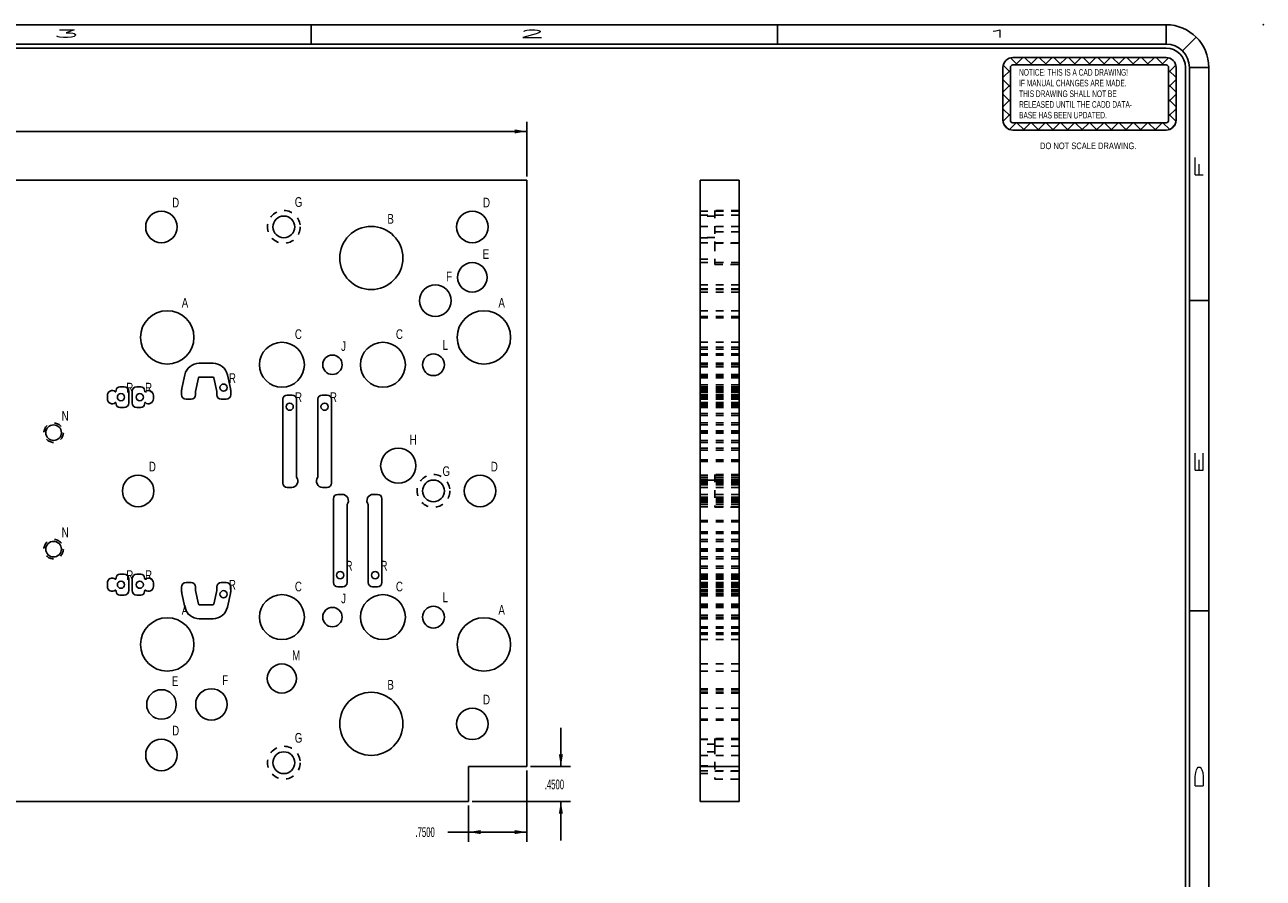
# Model space of a CAD drawing. Header units: inches. Extents: x 1802 to 2468, y -253 to -72.
# Tile 226 of 256: x 2051 to 2067, y -171 to -160. Entities that reach past the tile are written whole.
import ezdxf

# ---------------------------------------------------------------- set-up
doc = ezdxf.new("R2010")
doc.units = ezdxf.units.IN
doc.header["$LTSCALE"] = 0.5
doc.header["$MEASUREMENT"] = 0
doc.linetypes.add('HIDDEN', pattern=[0.225, 0.15, -0.075])
for name, color, linetype in [('DSS-M-S', 53, 'Continuous'), ('SID-M-D', 42, 'Continuous'), ('SID-M-H', 4, 'HIDDEN'), ('SID-M-M', 233, 'Continuous'), ('SID-M-S', 105, 'Continuous')]:
    doc.layers.add(name, color=color, linetype=linetype)
doc.styles.add('R', font='ROMAND.SHX')
doc.styles.add('SLDTEXTSTYLE0', font='TXT', dxfattribs={"width": 0.595745})
doc.styles.add('SLDTEXTSTYLE1', font='TXT', dxfattribs={"width": 0.744681})

# ---------------------------------------------------------------- blocks, each defined once
blk = doc.blocks.new('SW_NOTE_0')
at = {"layer": 'DSS-M-S', "color": 0, "insert": (0, 0.11), "char_height": 0.08504, "attachment_point": 1, "style": 'SLDTEXTSTYLE0'}
blk.add_mtext('RELEASED UNTIL THE CADD DATA-', dxfattribs=at)
blk = doc.blocks.new('SW_NOTE_0_1')
at = {"layer": 'DSS-M-S', "color": 0, "insert": (0, 0.11), "char_height": 0.08504, "attachment_point": 1, "style": 'SLDTEXTSTYLE0'}
blk.add_mtext('BASE HAS BEEN UPDATED.', dxfattribs=at)
blk = doc.blocks.new('SW_NOTE_0_2')
at = {"layer": 'DSS-M-S', "color": 0, "insert": (0.872, 0.11), "char_height": 0.08504, "attachment_point": 2, "style": 'SLDTEXTSTYLE1'}
blk.add_mtext('DO NOT SCALE DRAWING.', dxfattribs=at)
blk = doc.blocks.new('SW_NOTE_0_3')
at = {"layer": 'DSS-M-S', "color": 0, "insert": (0, 0.11), "char_height": 0.08504, "attachment_point": 1, "style": 'SLDTEXTSTYLE0'}
blk.add_mtext('THIS DRAWING SHALL NOT BE', dxfattribs=at)
blk = doc.blocks.new('SW_NOTE_0_4')
at = {"layer": 'DSS-M-S', "color": 0, "insert": (0, 0.11), "char_height": 0.08504, "attachment_point": 1, "style": 'SLDTEXTSTYLE0'}
blk.add_mtext('IF MANUAL CHANGES ARE MADE.', dxfattribs=at)
blk = doc.blocks.new('SW_NOTE_0_5')
at = {"layer": 'DSS-M-S', "color": 0, "insert": (0, 0.11), "char_height": 0.08504, "attachment_point": 1, "style": 'SLDTEXTSTYLE0'}
blk.add_mtext('NOTICE: THIS IS A CAD DRAWING!', dxfattribs=at)
blk = doc.blocks.new('DMBLK256')
at = {"layer": 'DSS-M-S', "color": 8}
for p, q in [((-0.89, 0.409), (-0.982, 0.501)), ((-0.949, 0.505), (1.022, 0.505)), ((-0.916, 0.409), (-0.82, 0.505)), ((-0.702, 0.409), (-0.798, 0.505)), ((-0.728, 0.409), (-0.633, 0.505)), ((-0.514, 0.409), (-0.61, 0.505)), ((-0.54, 0.409), (-0.445, 0.505)), ((-0.327, 0.409), (-0.422, 0.505)), ((-0.352, 0.409), (-0.257, 0.505)), ((-0.139, 0.409), (-0.234, 0.505)), ((-0.165, 0.409), (-0.069, 0.505)), ((0.049, 0.409), (-0.046, 0.505)), ((0.023, 0.409), (0.119, 0.505)), ((0.237, 0.409), (0.142, 0.505)), ((0.211, 0.409), (0.307, 0.505)), ((0.425, 0.409), (0.329, 0.505)), ((0.399, 0.409), (0.495, 0.505)), ((0.613, 0.409), (0.517, 0.505)), ((0.587, 0.409), (0.683, 0.505)), ((0.801, 0.409), (0.705, 0.505)), ((0.775, 0.409), (0.871, 0.505)), ((0.989, 0.409), (0.893, 0.505)), ((0.963, 0.409), (1.054, 0.501)), ((-1.077, -0.303), (-1.077, 0.377)), ((-1.077, 0.248), (-0.981, 0.344)), ((-0.981, 0.312), (-1.074, 0.405)), ((-0.981, -0.303), (-0.981, 0.377)), ((-0.949, 0.409), (1.022, 0.409)), ((1.054, 0.312), (1.147, 0.405)), ((1.054, 0.377), (1.054, -0.303)), ((1.15, 0.248), (1.054, 0.344)), ((1.15, 0.377), (1.15, -0.303)), ((-0.981, 0.124), (-1.077, 0.22)), ((1.054, 0.124), (1.15, 0.22)), ((-1.077, 0.06), (-0.981, 0.156)), ((-0.981, -0.064), (-1.077, 0.032)), ((1.15, 0.06), (1.054, 0.156)), ((1.054, -0.064), (1.15, 0.032)), ((-1.077, -0.128), (-0.981, -0.032)), ((-0.981, -0.251), (-1.077, -0.156)), ((1.15, -0.128), (1.054, -0.032)), ((1.054, -0.251), (1.15, -0.156)), ((-1.076, -0.315), (-0.981, -0.22)), ((1.149, -0.315), (1.054, -0.22)), ((-1.001, -0.42), (-1.066, -0.355)), ((-0.995, -0.422), (-0.908, -0.335)), ((1.022, -0.335), (-0.949, -0.335)), ((1.022, -0.431), (-0.949, -0.431)), ((-0.802, -0.431), (-0.898, -0.335)), ((-0.816, -0.431), (-0.721, -0.335)), ((-0.614, -0.431), (-0.71, -0.335)), ((-0.628, -0.431), (-0.533, -0.335)), ((-0.426, -0.431), (-0.522, -0.335)), ((-0.44, -0.431), (-0.345, -0.335)), ((-0.239, -0.431), (-0.334, -0.335)), ((-0.252, -0.431), (-0.157, -0.335)), ((-0.051, -0.431), (-0.146, -0.335)), ((-0.065, -0.431), (0.031, -0.335)), ((0.137, -0.431), (0.042, -0.335)), ((0.123, -0.431), (0.219, -0.335)), ((0.325, -0.431), (0.23, -0.335)), ((0.311, -0.431), (0.407, -0.335)), ((0.513, -0.431), (0.417, -0.335)), ((0.499, -0.431), (0.595, -0.335)), ((0.701, -0.431), (0.605, -0.335)), ((0.687, -0.431), (0.783, -0.335)), ((0.889, -0.431), (0.793, -0.335)), ((0.875, -0.431), (0.971, -0.335)), ((1.068, -0.422), (0.981, -0.335)), ((1.074, -0.42), (1.139, -0.355))]:
    blk.add_line(p, q, dxfattribs=at)
for centre, radius, start, end in [((-0.949, 0.377), 0.128, 90, 180), ((1.022, 0.377), 0.128, 0, 90), ((-0.949, 0.377), 0.0319, 90, 180), ((1.022, 0.377), 0.0319, 0, 90), ((-0.949, -0.303), 0.128, 180, 270), ((-0.949, -0.303), 0.0319, 180, 270), ((1.022, -0.303), 0.0319, 270, 0), ((1.022, -0.303), 0.128, 270, 0)]:
    blk.add_arc(centre, radius, start, end, dxfattribs=at)
at = {"layer": 'DSS-M-S', "color": 154}
for name, p in [('SW_NOTE_0_5', (-0.87, 0.246)), ('SW_NOTE_0_4', (-0.87, 0.108)), ('SW_NOTE_0_3', (-0.87, -0.029)), ('SW_NOTE_0', (-0.87, -0.167)), ('SW_NOTE_0_1', (-0.87, -0.305)), ('SW_NOTE_0_2', (-0.852, -0.7))]:
    blk.add_blockref(name, p, dxfattribs=at)
blk = doc.blocks.new('*U9')
at = {"layer": 'SID-M-D'}
blk.add_point((1.25, 22.55), dxfattribs=at)
at = {"layer": 'SID-M-S'}
for p, q in [((0, 22.55), (-34, 22.55)), ((-11, 22.55), (-11, 22.3)), ((-5, 22.55), (-5, 22.3)), ((0, 22.3), (0, 22.55)), ((0.212, 22.212), (0.389, 22.389)), ((0, 22.3), (-34, 22.3)), ((0, 22.25), (-34, 22.25)), ((0.25, 0), (0.25, 22)), ((0.3, 0), (0.3, 22)), ((0.3, 22), (0.55, 22)), ((0.55, 0), (0.55, 22)), ((0.3, 19), (0.55, 19)), ((0.3, 15), (0.55, 15))]:
    blk.add_line(p, q, dxfattribs=at)
for radius, start in [(0.55, 360), (0.3, 360), (0.25, 0)]:
    blk.add_arc((0, 22), radius, start, 90, dxfattribs=at)
blk.add_blockref('DMBLK256', (-1.022, 21.623), dxfattribs=at)
at = {"layer": 'SID-M-D', "style": 'R', "width": 4}
for s, p in [('3', (-14.327, 22.386)), ('2', (-8.327, 22.386)), ('1', (-2.327, 22.386))]:
    blk.add_text(s, height=0.1, dxfattribs=at).set_placement(p)
for s, p in [('F', (0.476, 20.547)), ('E', (0.476, 16.743)), ('D', (0.476, 12.681))]:
    blk.add_text(s, height=0.1, rotation=90, dxfattribs=at).set_placement(p)

msp = doc.modelspace()

# ---------------------------------------------------------------- linework, layer by layer
at = {"layer": 'SID-M-D'}
for p, q in [((2057.71942, -161.50052), (2057.71942, -160.7956)), ((2057.71942, -160.9206), (2050.52361, -160.9206)), ((2058.15953, -169.10052), (2058.15953, -168.60052)), ((2057.71942, -169.15052), (2057.71942, -170.06922)), ((2057.76942, -169.10052), (2058.28453, -169.10052)), ((2057.01942, -169.55052), (2058.28453, -169.55052)), ((2058.15953, -169.55052), (2058.15953, -170.05052)), ((2056.96942, -169.60052), (2056.96942, -170.06922)), ((2056.96942, -169.94422), (2056.70351, -169.94422)), ((2057.71942, -169.94422), (2056.96942, -169.94422))]:
    msp.add_line(p, q, dxfattribs=at)
for points in [[(2057.71942, -160.9206), (2057.56342, -160.8946), (2057.56342, -160.9466)], [(2058.15953, -169.10052), (2058.18553, -168.94452), (2058.13353, -168.94452)], [(2058.15953, -169.55052), (2058.13353, -169.70652), (2058.18553, -169.70652)], [(2056.96942, -169.94422), (2057.12542, -169.97022), (2057.12542, -169.91822)], [(2057.71942, -169.94422), (2057.56342, -169.91822), (2057.56342, -169.97022)]]:
    msp.add_solid(points, dxfattribs=at)
at = {"layer": 'SID-M-H'}
for p, q in [((2060.45262, -161.94752), (2059.95262, -161.94752)), ((2060.45262, -162.00052), (2059.95262, -162.00052)), ((2060.14262, -162.01002), (2059.95262, -162.01002)), ((2060.14262, -161.93952), (2060.14262, -162.36152)), ((2060.45262, -161.93952), (2060.14262, -161.93952)), ((2060.45262, -162.14427), (2059.95262, -162.14427)), ((2060.45262, -162.21452), (2060.14262, -162.21452)), ((2060.14262, -162.28502), (2059.95262, -162.28502)), ((2059.95262, -162.29102), (2060.14262, -162.29102)), ((2059.95262, -162.35352), (2060.45262, -162.35352)), ((2060.14262, -162.36152), (2060.14262, -162.63652)), ((2060.14262, -162.36152), (2060.45262, -162.36152)), ((2059.95262, -162.56602), (2060.14262, -162.56602)), ((2060.45262, -162.61052), (2059.95262, -162.61052)), ((2060.14262, -162.63652), (2060.45262, -162.63652)), ((2060.45262, -162.8974), (2059.95262, -162.8974)), ((2060.45262, -162.94702), (2059.95262, -162.94702)), ((2059.95262, -162.95677), (2060.45262, -162.95677)), ((2059.95262, -162.99052), (2060.45262, -162.99052)), ((2060.45262, -163.22927), (2059.95262, -163.22927)), ((2059.95262, -163.30365), (2060.45262, -163.30365)), ((2059.95262, -163.32202), (2060.45262, -163.32202)), ((2060.45262, -163.63546), (2059.95262, -163.63546)), ((2060.45262, -163.63646), (2059.95262, -163.63646)), ((2060.45262, -163.70052), (2059.95262, -163.70052)), ((2060.45262, -163.72502), (2059.95262, -163.72502)), ((2060.45262, -163.7849), (2059.95262, -163.7849)), ((2060.45262, -163.80052), (2059.95262, -163.80052)), ((2060.45262, -163.90503), (2059.95262, -163.90503)), ((2059.95262, -163.91677), (2060.45262, -163.91677)), ((2059.95262, -163.92602), (2060.45262, -163.92602)), ((2059.95262, -163.95052), (2060.45262, -163.95052)), ((2059.95262, -164.05052), (2060.45262, -164.05052)), ((2060.45262, -164.05401), (2059.95262, -164.05401)), ((2060.45262, -164.05401), (2059.95262, -164.05401)), ((2059.95262, -164.06615), (2060.45262, -164.06615)), ((2060.45262, -164.08503), (2059.95262, -164.08503)), ((2060.45262, -164.09228), (2059.95262, -164.09228)), ((2060.45262, -164.09228), (2059.95262, -164.09228)), ((2060.45262, -164.18502), (2059.95262, -164.18502)), ((2060.45262, -164.20891), (2059.95262, -164.20891)), ((2059.95262, -164.21359), (2060.45262, -164.21359)), ((2059.95262, -164.21459), (2060.45262, -164.21459)), ((2060.45262, -164.22982), (2059.95262, -164.22982)), ((2060.45262, -164.22982), (2059.95262, -164.22982)), ((2060.45262, -164.25455), (2059.95262, -164.25455)), ((2060.45262, -164.25455), (2059.95262, -164.25455)), ((2060.45262, -164.25798), (2059.95262, -164.25798)), ((2060.45262, -164.2681), (2059.95262, -164.2681)), ((2060.45262, -164.2681), (2059.95262, -164.2681)), ((2060.45262, -164.26891), (2059.95262, -164.26891)), ((2060.45262, -164.26891), (2059.95262, -164.26891)), ((2060.45262, -164.26914), (2059.95262, -164.26914)), ((2060.45262, -164.26914), (2059.95262, -164.26914)), ((2060.45262, -164.27254), (2059.95262, -164.27254)), ((2060.45262, -164.27254), (2059.95262, -164.27254)), ((2059.95262, -164.2737), (2060.45262, -164.2737)), ((2060.45262, -164.28052), (2059.95262, -164.28052)), ((2060.45262, -164.28052), (2059.95262, -164.28052)), ((2060.45262, -164.28052), (2059.95262, -164.28052)), ((2060.45262, -164.28052), (2059.95262, -164.28052)), ((2060.45262, -164.31003), (2059.95262, -164.31003)), ((2060.45262, -164.31003), (2059.95262, -164.31003)), ((2060.45262, -164.31503), (2059.95262, -164.31503)), ((2060.45262, -164.31503), (2059.95262, -164.31503)), ((2060.45262, -164.31564), (2059.95262, -164.31564)), ((2060.45262, -164.32062), (2059.95262, -164.32062)), ((2060.45262, -164.32062), (2059.95262, -164.32062)), ((2060.45262, -164.32552), (2059.95262, -164.32552)), ((2060.45262, -164.34552), (2059.95262, -164.34552)), ((2060.45262, -164.36519), (2059.95262, -164.36519)), ((2060.45262, -164.36519), (2059.95262, -164.36519)), ((2060.45262, -164.37003), (2059.95262, -164.37003)), ((2060.45262, -164.37064), (2059.95262, -164.37064)), ((2060.45262, -164.37064), (2059.95262, -164.37064)), ((2060.45262, -164.37064), (2059.95262, -164.37064)), ((2060.45262, -164.37064), (2059.95262, -164.37064)), ((2060.45262, -164.41211), (2059.95262, -164.41211)), ((2060.45262, -164.41327), (2059.95262, -164.41327)), ((2060.45262, -164.41327), (2059.95262, -164.41327)), ((2060.45262, -164.41667), (2059.95262, -164.41667)), ((2060.45262, -164.41667), (2059.95262, -164.41667)), ((2060.45262, -164.41691), (2059.95262, -164.41691)), ((2060.45262, -164.41691), (2059.95262, -164.41691)), ((2059.95262, -164.42783), (2060.45262, -164.42783)), ((2060.45262, -164.43126), (2059.95262, -164.43126)), ((2060.45262, -164.43126), (2059.95262, -164.43126)), ((2060.45262, -164.45552), (2059.95262, -164.45552)), ((2059.95262, -164.46602), (2060.45262, -164.46602)), ((2060.45262, -164.47691), (2059.95262, -164.47691)), ((2060.45262, -164.55552), (2059.95262, -164.55552)), ((2060.45262, -164.58002), (2059.95262, -164.58002)), ((2060.45262, -164.67552), (2059.95262, -164.67552)), ((2060.45262, -164.70002), (2059.95262, -164.70002)), ((2060.45262, -164.77552), (2059.95262, -164.77552)), ((2059.95262, -164.78102), (2060.45262, -164.78102)), ((2060.45262, -164.80002), (2059.95262, -164.80002)), ((2059.95262, -164.80552), (2060.45262, -164.80552)), ((2059.95262, -164.90102), (2060.45262, -164.90102)), ((2059.95262, -164.92552), (2060.45262, -164.92552)), ((2060.45262, -164.99896), (2059.95262, -164.99896)), ((2059.95262, -165.00102), (2060.45262, -165.00102)), ((2059.95262, -165.02552), (2060.45262, -165.02552)), ((2060.45262, -165.15052), (2059.95262, -165.15052)), ((2060.45262, -165.17052), (2059.95262, -165.17052)), ((2060.45262, -165.17052), (2059.95262, -165.17052)), ((2060.45262, -165.34752), (2059.95262, -165.34752)), ((2060.45262, -165.37524), (2059.95262, -165.37524)), ((2060.45262, -165.40052), (2059.95262, -165.40052)), ((2060.45262, -165.40052), (2059.95262, -165.40052)), ((2060.14262, -165.41002), (2059.95262, -165.41002)), ((2060.45262, -165.41802), (2059.95262, -165.41802)), ((2060.45262, -165.42552), (2059.95262, -165.42552)), ((2060.14262, -165.33952), (2060.14262, -165.76152)), ((2060.45262, -165.33952), (2060.14262, -165.33952)), ((2060.45262, -165.43802), (2059.95262, -165.43802)), ((2060.45262, -165.45002), (2059.95262, -165.45002)), ((2060.45262, -165.45052), (2059.95262, -165.45052)), ((2060.45262, -165.45064), (2059.95262, -165.45064)), ((2060.45262, -165.45064), (2059.95262, -165.45064)), ((2059.95262, -165.45209), (2060.45262, -165.45209)), ((2060.45262, -165.46802), (2059.95262, -165.46802)), ((2060.45262, -165.47052), (2059.95262, -165.47052)), ((2060.45262, -165.47052), (2059.95262, -165.47052)), ((2060.45262, -165.50564), (2059.95262, -165.50564)), ((2060.45262, -165.59541), (2059.95262, -165.59541)), ((2060.45262, -165.63052), (2059.95262, -165.63052)), ((2060.45262, -165.63052), (2059.95262, -165.63052)), ((2060.45262, -165.63302), (2059.95262, -165.63302)), ((2060.45262, -165.65041), (2059.95262, -165.65041)), ((2060.45262, -165.65041), (2059.95262, -165.65041)), ((2060.45262, -165.65052), (2059.95262, -165.65052)), ((2059.95262, -165.65102), (2060.45262, -165.65102)), ((2060.45262, -165.66302), (2059.95262, -165.66302)), ((2059.95262, -165.67552), (2060.45262, -165.67552)), ((2060.45262, -165.68302), (2059.95262, -165.68302)), ((2059.95262, -165.69102), (2060.14262, -165.69102)), ((2060.45262, -165.70052), (2059.95262, -165.70052)), ((2060.45262, -165.70052), (2059.95262, -165.70052)), ((2060.45262, -165.72581), (2059.95262, -165.72581)), ((2059.95262, -165.75352), (2060.45262, -165.75352)), ((2060.14262, -165.76152), (2060.45262, -165.76152)), ((2060.45262, -165.93052), (2059.95262, -165.93052)), ((2060.45262, -165.93052), (2059.95262, -165.93052)), ((2060.45262, -165.95052), (2059.95262, -165.95052)), ((2060.45262, -166.07552), (2059.95262, -166.07552)), ((2060.45262, -166.10002), (2059.95262, -166.10002)), ((2060.45262, -166.17552), (2059.95262, -166.17552)), ((2060.45262, -166.20002), (2059.95262, -166.20002)), ((2060.45262, -166.29552), (2059.95262, -166.29552)), ((2059.95262, -166.30102), (2060.45262, -166.30102)), ((2060.45262, -166.32002), (2059.95262, -166.32002)), ((2059.95262, -166.32552), (2060.45262, -166.32552)), ((2059.95262, -166.40102), (2060.45262, -166.40102)), ((2059.95262, -166.42552), (2060.45262, -166.42552)), ((2059.95262, -166.52102), (2060.45262, -166.52102)), ((2059.95262, -166.54552), (2060.45262, -166.54552)), ((2060.45262, -166.62414), (2059.95262, -166.62414)), ((2060.45262, -166.64552), (2059.95262, -166.64552)), ((2060.45262, -166.65052), (2059.95262, -166.65052)), ((2060.45262, -166.66978), (2059.95262, -166.66978)), ((2060.45262, -166.66978), (2059.95262, -166.66978)), ((2060.45262, -166.67322), (2059.95262, -166.67322)), ((2060.45262, -166.67502), (2059.95262, -166.67502)), ((2060.45262, -166.68414), (2059.95262, -166.68414)), ((2060.45262, -166.68414), (2059.95262, -166.68414)), ((2060.45262, -166.68437), (2059.95262, -166.68437)), ((2060.45262, -166.68437), (2059.95262, -166.68437)), ((2060.45262, -166.68777), (2059.95262, -166.68777)), ((2060.45262, -166.68777), (2059.95262, -166.68777)), ((2059.95262, -166.68894), (2060.45262, -166.68894)), ((2060.45262, -166.73041), (2059.95262, -166.73041)), ((2060.45262, -166.73041), (2059.95262, -166.73041)), ((2060.45262, -166.73041), (2059.95262, -166.73041)), ((2060.45262, -166.73041), (2059.95262, -166.73041)), ((2060.45262, -166.73102), (2059.95262, -166.73102)), ((2060.45262, -166.73585), (2059.95262, -166.73585)), ((2060.45262, -166.73585), (2059.95262, -166.73585)), ((2060.45262, -166.75552), (2059.95262, -166.75552)), ((2060.45262, -166.77552), (2059.95262, -166.77552)), ((2060.45262, -166.78043), (2059.95262, -166.78043)), ((2060.45262, -166.78043), (2059.95262, -166.78043)), ((2060.45262, -166.78541), (2059.95262, -166.78541)), ((2060.45262, -166.78602), (2059.95262, -166.78602)), ((2060.45262, -166.78602), (2059.95262, -166.78602)), ((2060.45262, -166.79102), (2059.95262, -166.79102)), ((2060.45262, -166.79102), (2059.95262, -166.79102)), ((2060.45262, -166.82053), (2059.95262, -166.82053)), ((2060.45262, -166.82053), (2059.95262, -166.82053)), ((2060.45262, -166.82053), (2059.95262, -166.82053)), ((2060.45262, -166.82053), (2059.95262, -166.82053)), ((2060.45262, -166.82734), (2059.95262, -166.82734)), ((2060.45262, -166.82851), (2059.95262, -166.82851)), ((2060.45262, -166.82851), (2059.95262, -166.82851)), ((2060.45262, -166.83191), (2059.95262, -166.83191)), ((2060.45262, -166.83191), (2059.95262, -166.83191)), ((2060.45262, -166.83214), (2059.95262, -166.83214)), ((2060.45262, -166.83214), (2059.95262, -166.83214)), ((2060.45262, -166.83295), (2059.95262, -166.83295)), ((2060.45262, -166.83295), (2059.95262, -166.83295)), ((2059.95262, -166.84307), (2060.45262, -166.84307)), ((2060.45262, -166.8465), (2059.95262, -166.8465)), ((2060.45262, -166.8465), (2059.95262, -166.8465)), ((2060.45262, -166.87123), (2059.95262, -166.87123)), ((2060.45262, -166.87123), (2059.95262, -166.87123)), ((2059.95262, -166.87602), (2060.45262, -166.87602)), ((2060.45262, -166.88646), (2059.95262, -166.88646)), ((2060.45262, -166.89214), (2059.95262, -166.89214)), ((2059.95262, -166.90052), (2060.45262, -166.90052)), ((2060.45262, -167.00876), (2059.95262, -167.00876)), ((2060.45262, -167.00876), (2059.95262, -167.00876)), ((2060.45262, -167.01602), (2059.95262, -167.01602)), ((2060.45262, -167.0349), (2059.95262, -167.0349)), ((2060.45262, -167.04704), (2059.95262, -167.04704)), ((2060.45262, -167.04704), (2059.95262, -167.04704)), ((2060.45262, -167.05052), (2059.95262, -167.05052)), ((2060.45262, -167.15052), (2059.95262, -167.15052)), ((2060.45262, -167.17502), (2059.95262, -167.17502)), ((2060.45262, -167.18427), (2059.95262, -167.18427)), ((2060.45262, -167.19602), (2059.95262, -167.19602)), ((2059.95262, -167.30052), (2060.45262, -167.30052)), ((2059.95262, -167.31615), (2060.45262, -167.31615)), ((2059.95262, -167.37602), (2060.45262, -167.37602)), ((2059.95262, -167.40052), (2060.45262, -167.40052)), ((2059.95262, -167.46459), (2060.45262, -167.46459)), ((2060.45262, -167.77902), (2059.95262, -167.77902)), ((2059.95262, -167.87177), (2060.45262, -167.87177)), ((2060.45262, -168.0974), (2059.95262, -168.0974)), ((2060.45262, -168.11052), (2059.95262, -168.11052)), ((2060.45262, -168.14427), (2059.95262, -168.14427)), ((2059.95262, -168.15402), (2060.45262, -168.15402)), ((2060.45262, -168.34752), (2059.95262, -168.34752)), ((2059.95262, -168.49052), (2060.45262, -168.49052)), ((2059.95262, -168.50365), (2060.45262, -168.50365)), ((2060.45262, -168.74752), (2059.95262, -168.74752)), ((2059.95262, -168.75352), (2060.45262, -168.75352)), ((2060.14262, -168.73952), (2060.14262, -168.83952)), ((2060.45262, -168.73952), (2060.14262, -168.73952)), ((2060.14262, -168.81002), (2059.95262, -168.81002)), ((2060.14262, -168.91002), (2059.95262, -168.91002)), ((2060.14262, -168.83952), (2060.14262, -169.26152)), ((2060.45262, -168.83952), (2060.14262, -168.83952)), ((2059.95262, -168.95677), (2060.45262, -168.95677)), ((2059.95262, -169.09102), (2060.14262, -169.09102)), ((2059.95262, -169.15352), (2060.45262, -169.15352)), ((2059.95262, -169.19102), (2060.14262, -169.19102)), ((2060.14262, -169.16152), (2060.45262, -169.16152)), ((2060.14262, -169.26152), (2060.45262, -169.26152))]:
    msp.add_line(p, q, dxfattribs=at)
for centre, radius in [((2054.59442, -162.15052), 0.211), ((2051.63192, -164.80052), 0.125), ((2056.51942, -165.55052), 0.211), ((2051.63192, -166.30052), 0.125), ((2054.59442, -169.05052), 0.211)]:
    msp.add_circle(centre, radius, dxfattribs=at)
at = {"layer": 'SID-M-M'}
for centre in [(2052.49832, -164.34291), (2052.74053, -164.34291), (2053.81909, -164.22003), (2054.66976, -164.46564), (2055.11909, -164.46564), (2055.31976, -166.63541), (2055.76909, -166.63541), (2052.49832, -166.75814), (2052.74053, -166.75814), (2053.81909, -166.88102)]:
    msp.add_circle(centre, 0.0465, dxfattribs=at)
at = {"layer": 'SID-M-S'}
for p, q in [((2057.71942, -161.55052), (2043.21942, -161.55052)), ((2057.71942, -169.10052), (2057.71942, -161.55052)), ((2059.95262, -169.10052), (2059.95262, -161.55052)), ((2059.95262, -161.55052), (2060.45262, -161.55052)), ((2060.45262, -169.10052), (2060.45262, -161.55052)), ((2053.68299, -163.90503), (2053.50586, -163.90503)), ((2053.32097, -164.05401), (2053.28271, -164.22982)), ((2053.45859, -164.2681), (2053.49685, -164.09228)), ((2053.50586, -164.08503), (2053.68299, -164.08503)), ((2053.69199, -164.09228), (2053.73025, -164.2681)), ((2053.90614, -164.22982), (2053.86788, -164.05401)), ((2052.43557, -164.25455), (2052.43429, -164.26914)), ((2052.53832, -164.20891), (2052.48538, -164.20891)), ((2052.59832, -164.41691), (2052.59832, -164.26891)), ((2052.64053, -164.26891), (2052.64053, -164.41691)), ((2052.75347, -164.20891), (2052.70053, -164.20891)), ((2052.80455, -164.26914), (2052.80328, -164.25455)), ((2053.27726, -164.28052), (2053.27726, -164.31003)), ((2053.45726, -164.31503), (2053.45726, -164.28052)), ((2053.73159, -164.28052), (2053.73159, -164.31503)), ((2053.91159, -164.31003), (2053.91159, -164.28052)), ((2052.32332, -164.32062), (2052.32332, -164.36519)), ((2052.43429, -164.41667), (2052.43557, -164.43126)), ((2052.80328, -164.43126), (2052.80455, -164.41667)), ((2052.91553, -164.36519), (2052.91553, -164.32062)), ((2053.33726, -164.37003), (2053.40226, -164.37003)), ((2053.78659, -164.37003), (2053.85159, -164.37003)), ((2054.58226, -164.37064), (2054.58226, -165.45064)), ((2054.70226, -164.31564), (2054.63726, -164.31564)), ((2054.75726, -165.37524), (2054.75726, -164.37064)), ((2055.03159, -164.37064), (2055.03159, -165.37524)), ((2055.15159, -164.31564), (2055.08659, -164.31564)), ((2055.20659, -165.45064), (2055.20659, -164.37064)), ((2052.48538, -164.47691), (2052.53832, -164.47691)), ((2052.70053, -164.47691), (2052.75347, -164.47691)), ((2054.63726, -165.50564), (2054.69513, -165.50564)), ((2055.09371, -165.50564), (2055.15159, -165.50564)), ((2055.23226, -165.65041), (2055.23226, -166.73041)), ((2055.34513, -165.59541), (2055.28726, -165.59541)), ((2055.40726, -166.73041), (2055.40726, -165.72581)), ((2055.68159, -165.72581), (2055.68159, -166.73041)), ((2055.80159, -165.59541), (2055.74371, -165.59541)), ((2055.85659, -166.73041), (2055.85659, -165.65041)), ((2052.43557, -166.66978), (2052.43429, -166.68437)), ((2052.53832, -166.62414), (2052.48538, -166.62414)), ((2052.59832, -166.83214), (2052.59832, -166.68414)), ((2052.64053, -166.68414), (2052.64053, -166.83214)), ((2052.75347, -166.62414), (2052.70053, -166.62414)), ((2052.80455, -166.68437), (2052.80328, -166.66978)), ((2052.32332, -166.73585), (2052.32332, -166.78043)), ((2052.43429, -166.83191), (2052.43557, -166.8465)), ((2052.80328, -166.8465), (2052.80455, -166.83191)), ((2052.91553, -166.78043), (2052.91553, -166.73585)), ((2053.27726, -166.79102), (2053.27726, -166.82053)), ((2053.40226, -166.73102), (2053.33726, -166.73102)), ((2053.45726, -166.82053), (2053.45726, -166.78602)), ((2053.49685, -167.00876), (2053.45859, -166.83295)), ((2053.73025, -166.83295), (2053.69199, -167.00876)), ((2053.73159, -166.78602), (2053.73159, -166.82053)), ((2053.85159, -166.73102), (2053.78659, -166.73102)), ((2053.91159, -166.82053), (2053.91159, -166.79102)), ((2055.28726, -166.78541), (2055.35226, -166.78541)), ((2055.73659, -166.78541), (2055.80159, -166.78541)), ((2052.48538, -166.89214), (2052.53832, -166.89214)), ((2052.70053, -166.89214), (2052.75347, -166.89214)), ((2053.28271, -166.87123), (2053.32097, -167.04704)), ((2053.68299, -167.01602), (2053.50586, -167.01602)), ((2053.86788, -167.04704), (2053.90614, -166.87123)), ((2053.50586, -167.19602), (2053.68299, -167.19602)), ((2057.71942, -169.10052), (2056.96942, -169.10052)), ((2056.96942, -169.10052), (2056.96942, -169.55052)), ((2060.45262, -169.10052), (2059.95262, -169.10052)), ((2059.95262, -169.10052), (2059.95262, -169.55052)), ((2060.45262, -169.10052), (2060.45262, -169.55052)), ((2042.46942, -169.55052), (2056.96942, -169.55052)), ((2060.45262, -169.55052), (2059.95262, -169.55052))]:
    msp.add_line(p, q, dxfattribs=at)
for centre, radius in [((2053.01942, -162.15052), 0.203), ((2054.59442, -162.15052), 0.1405), ((2057.01942, -162.15052), 0.203), ((2055.71942, -162.55052), 0.40625), ((2057.01942, -162.80052), 0.19), ((2056.54442, -163.10052), 0.20312), ((2053.09442, -163.57302), 0.34375), ((2057.16942, -163.57302), 0.34375), ((2054.56942, -163.92552), 0.28906), ((2055.86942, -163.92552), 0.28906), ((2055.21942, -163.92552), 0.125), ((2056.51942, -163.92552), 0.14062), ((2051.63192, -164.80052), 0.1005), ((2056.06692, -165.22552), 0.22656), ((2052.71942, -165.55052), 0.203), ((2056.51942, -165.55052), 0.1405), ((2057.11942, -165.55052), 0.203), ((2051.63192, -166.30052), 0.1005), ((2054.56942, -167.17552), 0.28906), ((2055.86942, -167.17552), 0.28906), ((2055.21942, -167.17552), 0.125), ((2056.51942, -167.17552), 0.14062), ((2053.09442, -167.52802), 0.34375), ((2057.16942, -167.52802), 0.34375), ((2054.56892, -167.96652), 0.1875), ((2053.01942, -168.30052), 0.19), ((2053.66288, -168.30052), 0.20312), ((2055.71942, -168.55052), 0.40625), ((2057.01942, -168.55052), 0.203), ((2053.01942, -168.95052), 0.203), ((2054.59442, -169.05052), 0.1405)]:
    msp.add_circle(centre, radius, dxfattribs=at)
for centre, radius, start, end in [((2053.50586, -164.09424), 0.18921, 90, 167.722994), ((2053.68299, -164.09424), 0.18921, 12.277006, 90), ((2053.50586, -164.09424), 0.00921, 90, 167.722994), ((2053.68299, -164.09424), 0.00921, 12.277006, 90), ((2052.38596, -164.32062), 0.06264, 50.136522, 180), ((2052.42931, -164.2687), 0.005, 230.136522, 355), ((2052.48538, -164.25891), 0.05, 90, 175), ((2052.53832, -164.26891), 0.06, 0, 90), ((2052.70053, -164.26891), 0.06, 90, 180), ((2052.75347, -164.25891), 0.05, 5, 90), ((2052.80953, -164.2687), 0.005, 185, 309.863478), ((2052.85289, -164.32062), 0.06264, 0, 129.863478), ((2053.51568, -164.28052), 0.23843, 167.722994, 180), ((2053.33726, -164.31003), 0.06, 180, 270), ((2053.51568, -164.28052), 0.05843, 167.722994, 180), ((2053.67316, -164.28052), 0.05843, 0, 12.277006), ((2053.85159, -164.31003), 0.06, 270, 0), ((2053.67316, -164.28052), 0.23843, 0, 12.277006), ((2052.38596, -164.36519), 0.06264, 180, 309.863478), ((2052.42931, -164.41711), 0.005, 5, 129.863478), ((2052.48538, -164.42691), 0.05, 185, 270), ((2052.53832, -164.41691), 0.06, 270, 0), ((2052.70053, -164.41691), 0.06, 180, 270), ((2052.75347, -164.42691), 0.05, 270, 355), ((2052.80953, -164.41711), 0.005, 50.136522, 175), ((2052.85289, -164.36519), 0.06264, 230.136522, 0), ((2053.40226, -164.31503), 0.055, 270, 0), ((2053.78659, -164.31503), 0.055, 180, 270), ((2054.63726, -164.37064), 0.055, 90, 180), ((2054.70226, -164.37064), 0.055, 0, 90), ((2055.08659, -164.37064), 0.055, 90, 180), ((2055.15159, -164.37064), 0.055, 0, 90), ((2054.69513, -165.42564), 0.08, 270, 39.051971), ((2055.09371, -165.42564), 0.08, 140.948029, 270), ((2054.63726, -165.45064), 0.055, 180, 270), ((2055.15159, -165.45064), 0.055, 270, 0), ((2055.28726, -165.65041), 0.055, 90, 180), ((2055.34513, -165.67541), 0.08, 320.948029, 90), ((2055.74371, -165.67541), 0.08, 90, 219.051971), ((2055.80159, -165.65041), 0.055, 0, 90), ((2052.38596, -166.73585), 0.06264, 50.136522, 180), ((2052.42931, -166.68394), 0.005, 230.136522, 355), ((2052.48538, -166.67414), 0.05, 90, 175), ((2052.53832, -166.68414), 0.06, 0, 90), ((2052.70053, -166.68414), 0.06, 90, 180), ((2052.75347, -166.67414), 0.05, 5, 90), ((2052.80953, -166.68394), 0.005, 185, 309.863478), ((2052.85289, -166.73585), 0.06264, 0, 129.863478), ((2052.38596, -166.78043), 0.06264, 180, 309.863478), ((2052.42931, -166.83234), 0.005, 5, 129.863478), ((2052.48538, -166.84214), 0.05, 185, 270), ((2052.53832, -166.83214), 0.06, 270, 0), ((2052.70053, -166.83214), 0.06, 180, 270), ((2052.75347, -166.84214), 0.05, 270, 355), ((2052.80953, -166.83234), 0.005, 50.136522, 175), ((2052.85289, -166.78043), 0.06264, 230.136522, 0), ((2053.33726, -166.79102), 0.06, 90, 180), ((2053.51568, -166.82053), 0.23843, 180, 192.277006), ((2053.40226, -166.78602), 0.055, 0, 90), ((2053.51568, -166.82053), 0.05843, 180, 192.277006), ((2053.67316, -166.82053), 0.05843, 347.722994, 0), ((2053.78659, -166.78602), 0.055, 90, 180), ((2053.85159, -166.79102), 0.06, 0, 90), ((2053.67316, -166.82053), 0.23843, 347.722994, 0), ((2055.28726, -166.73041), 0.055, 180, 270), ((2055.35226, -166.73041), 0.055, 270, 0), ((2055.73659, -166.73041), 0.055, 180, 270), ((2055.80159, -166.73041), 0.055, 270, 0), ((2053.50586, -167.00681), 0.00921, 192.277006, 270), ((2053.68299, -167.00681), 0.00921, 270, 347.722994), ((2053.50586, -167.00681), 0.18921, 192.277006, 270), ((2053.68299, -167.00681), 0.18921, 270, 347.722994)]:
    msp.add_arc(centre, radius, start, end, dxfattribs=at)

# ---------------------------------------------------------------- block references
at = {"layer": 'SID-M-D'}
msp.add_blockref('*U9', (2065.94756, -182.09685), dxfattribs=at)

# ---------------------------------------------------------------- texts
at = {"layer": 'SID-M-D', "style": 'SLDTEXTSTYLE0', "width": 0.75}
for s, p in [('D', (2053.15726, -161.90006)), ('G', (2054.73499, -161.89255)), ('D', (2057.15726, -161.90006)), ('B', (2055.92677, -162.10907)), ('E', (2057.15281, -162.56228)), ('F', (2056.6823, -162.84995)), ('A', (2053.2804, -163.1903)), ('A', (2057.3554, -163.1903)), ('C', (2054.73669, -163.59419)), ('C', (2056.03669, -163.59419)), ('J', (2055.33058, -163.74836)), ('L', (2056.63592, -163.73368)), ('R', (2053.88749, -164.16033)), ('R', (2052.56672, -164.28321)), ('R', (2052.80893, -164.28321)), ('R', (2054.73816, -164.40594)), ('R', (2055.18749, -164.40594)), ('N', (2051.7347, -164.64638)), ('H', (2056.21282, -164.95292)), ('D', (2052.85726, -165.30006)), ('G', (2056.63588, -165.3588)), ('D', (2057.25726, -165.30006)), ('N', (2051.7347, -166.14638)), ('R', (2055.38816, -166.5757)), ('R', (2055.83749, -166.5757)), ('R', (2052.56672, -166.69844)), ('R', (2052.80893, -166.69844)), ('R', (2053.88749, -166.82132)), ('C', (2054.73669, -166.84419)), ('C', (2056.03669, -166.84419)), ('L', (2056.63592, -166.98368)), ('J', (2055.33058, -166.99836)), ('A', (2053.2804, -167.1453)), ('A', (2057.3554, -167.1453)), ('M', (2054.70146, -167.73063)), ('E', (2053.15281, -168.06228)), ('F', (2053.80076, -168.04995)), ('B', (2055.92677, -168.10907)), ('D', (2057.15726, -168.30006)), ('D', (2053.15726, -168.70006)), ('G', (2054.73499, -168.79255))]:
    msp.add_text(s, height=0.125, dxfattribs=at).set_placement(p)
at = {"layer": 'SID-M-D', "char_height": 0.125, "attachment_point": 1, "style": 'SLDTEXTSTYLE0'}
for s, insert in [('.4500', (2057.95172, -169.26802)), ('.7500', (2056.28789, -169.88231))]:
    msp.add_mtext(s, dxfattribs=dict(at, insert=insert))

doc.saveas('drawing.dxf')
